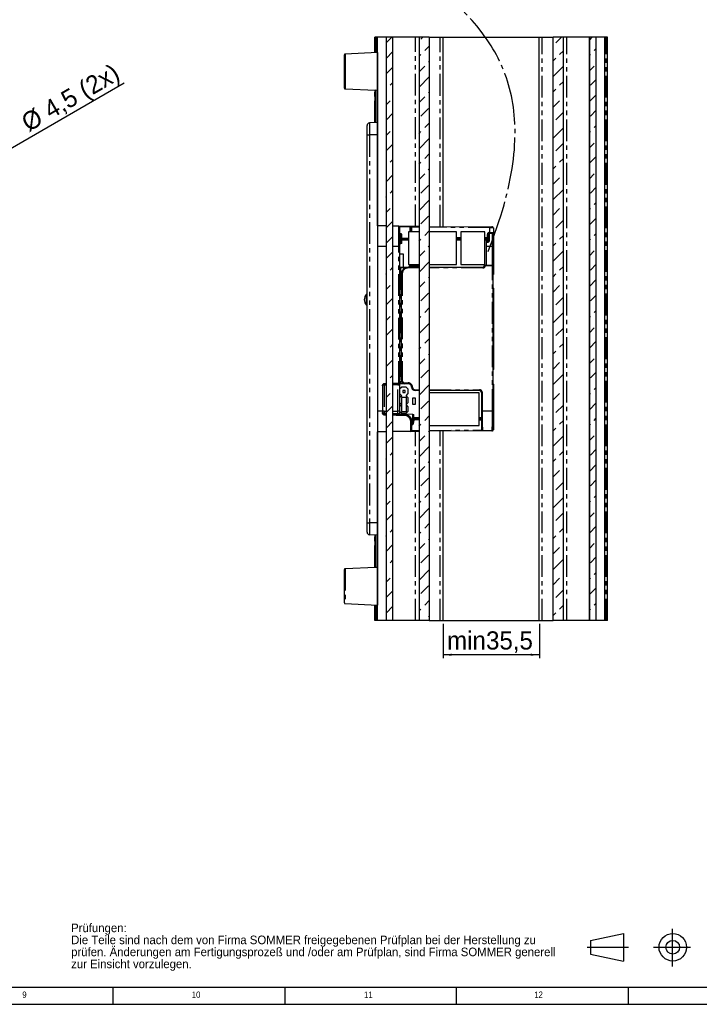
# Model space of a CAD drawing. Extents: x 5 to 844, y 5 to 589.
# Tile 18 of 21: x 443 to 641, y 5 to 292. Entities that reach past the tile are written whole.
import ezdxf

# ---------------------------------------------------------------- set-up
doc = ezdxf.new("R2010")
doc.units = 0
for name, pattern in [('SLD-DURCHGEHEND', [0]), ('SLD-PHANTOM', [12.7, 6.35, -1.27, 1.27, -1.27, 1.27, -1.27]), ('SLD-PUNKTSTRICH', [19.05, 15.24, -1.27, 1.27, -1.27])]:
    doc.linetypes.add(name, pattern=pattern)
doc.layers.get('0').update_dxf_attribs({"linetype": 'CONTINUOUS'})
doc.styles.add('SLDTEXTSTYLE1', font='ARIAL.TTF', dxfattribs={"width": 0.948})
doc.styles.add('SLDTEXTSTYLE2', font='GOTHIC.TTF', dxfattribs={"width": 0.913})
doc.dimstyles.new('SLDDIMSTYLE0', dxfattribs={"dimtxt": 5.136637, "dimasz": 2.5, "dimexe": 0, "dimexo": 0.0625, "dimgap": 1.284159, "dimtad": 1, "dimrnd": 1e-09, "dimzin": 12, "dimtxsty": 'SLDTEXTSTYLE1', "dimsah": 1, "dimcen": 0.09, "dimazin": 3, "dimtfac": 1, "dimtofl": 0, "dimtmove": 0, "dimatfit": 3, "dimtolj": 1, "dimtzin": 12})
doc.dimstyles.new('SLDDIMSTYLE2', dxfattribs={"dimtxt": 5.136637, "dimasz": 2.5, "dimexe": 0, "dimexo": 0.0625, "dimgap": 1.284159, "dimtad": 1, "dimrnd": 1e-09, "dimzin": 12, "dimtxsty": 'SLDTEXTSTYLE1', "dimsah": 1, "dimcen": 0, "dimazin": 3, "dimtfac": 1, "dimtmove": 0, "dimatfit": 3, "dimtolj": 1, "dimtzin": 12})
pattern_1 = [(45, (0, 0), (-8.98026, 8.98026), []), (45, (4.49, 2e-323), (-8.98026, 8.98026), [3.175, -1.5875]), (45, (8.98, 4e-323), (-8.98026, 8.98026), [3.175, -1.5875]), (45, (13.47, 6e-323), (-8.98026, 8.98026), [3.175, -1.5875])]

# ---------------------------------------------------------------- blocks, each defined once
blk = doc.blocks.new('XXPROJEKTION1')
at = {"color": 7, "linetype": 'SLD-PUNKTSTRICH'}
for p, q in [((-10.24, 4.02), (-10.24, -9.7)), ((-41.18, -2.72), (-26.16, -2.72)), ((-16.98, -2.72), (-3.5, -2.72))]:
    blk.add_line(p, q, dxfattribs=at)
at = {"color": 7, "linetype": 'SLD-DURCHGEHEND'}
for p, q in [((-40, -0.22), (-28, 2.28)), ((-28, 2.28), (-28, -7.72)), ((-40, -0.22), (-40, -5.22)), ((-40, -5.22), (-28, -7.72))]:
    blk.add_line(p, q, dxfattribs=at)
for radius in [5, 2.5]:
    blk.add_circle((-10, -2.72), radius, dxfattribs=at)
blk = doc.blocks.new('SW_NOTE_0_5')
at = {"color": 0, "linetype": 'CONTINUOUS', "char_height": 2.5, "attachment_point": 1, "style": 'SLDTEXTSTYLE1'}
for s, insert in [('Prüfungen:', (0, 3.22)), ('Die Teile sind nach dem von Firma SOMMER freigegebenen Prüfplan bei der Herstellung zu', (0, -0.28)), ('prüfen. Änderungen am Fertigungsprozeß und /oder am Prüfplan, sind Firma SOMMER generell', (0, -3.78)), ('zur Einsicht vorzulegen.', (0, -7.28))]:
    blk.add_mtext(s, dxfattribs=dict(at, insert=insert))
blk = doc.blocks.new('_D_7')
at = {"color": 7, "linetype": 'SLD-DURCHGEHEND'}
for q in [(473.73, 273.49), (424.93, 245.32)]:
    blk.add_line((428.83, 247.57), q, dxfattribs=at)
for points in [[(424.93, 245.32), (427.25, 246.3), (426.94, 246.84)], [(428.83, 247.57), (426.51, 246.59), (426.82, 246.05)]]:
    blk.add_solid(points, dxfattribs=at)
at = {"color": 7, "linetype": 'SLD-DURCHGEHEND', "char_height": 5.292, "attachment_point": 1, "rotation": 30, "style": 'SLDTEXTSTYLE1'}
for s, insert in [(' (2x)', (458.12, 272.32)), ('4,5', (449.63, 267.42)), ('%%c', (443.14, 263.68))]:
    blk.add_mtext(s, dxfattribs=dict(at, insert=insert))
blk = doc.blocks.new('_D_12')
at = {"color": 1, "linetype": 'SLD-DURCHGEHEND'}
for p, q in [((566.61, 115.8), (566.61, 105.8)), ((594.66, 115.8), (594.66, 105.8)), ((594.66, 106.8), (566.61, 106.8))]:
    blk.add_line(p, q, dxfattribs=at)
for points in [[(566.61, 106.8), (569.11, 106.49), (569.11, 107.11)], [(594.66, 106.8), (592.16, 107.11), (592.16, 106.49)]]:
    blk.add_solid(points, dxfattribs=at)
at = {"color": 1, "linetype": 'SLD-DURCHGEHEND', "char_height": 5.292, "attachment_point": 1, "style": 'SLDTEXTSTYLE1'}
for s, insert in [('min', (567.78, 113.62)), ('35,5', (579.14, 113.62))]:
    blk.add_mtext(s, dxfattribs=dict(at, insert=insert))

msp = doc.modelspace()

# ---------------------------------------------------------------- hatches: boundary and pattern name
at = {"linetype": 'SLD-DURCHGEHEND'}
h = msp.add_hatch(dxfattribs=at)
h.set_pattern_fill('DIN 201 Leichtmetall und Aluminiumlegierung', style=0, pattern_type=2)
h.set_pattern_definition(pattern_1)
h.paths.add_polyline_path([(552.007, 286.795), (550.007, 286.795), (550.007, 116.795), (552.007, 116.795)], flags=0)
h = msp.add_hatch(dxfattribs=at)
h.set_pattern_fill('DIN 201 Leichtmetall und Aluminiumlegierung', style=0, pattern_type=2)
h.set_pattern_definition(pattern_1)
h.paths.add_polyline_path([(562.607, 286.795), (559.607, 286.795), (559.607, 116.795), (562.607, 116.795)], flags=0)
h = msp.add_hatch(dxfattribs=at)
h.set_pattern_fill('DIN 201 Leichtmetall und Aluminiumlegierung', style=0, pattern_type=2)
h.set_pattern_definition(pattern_1)
h.paths.add_polyline_path([(598.657, 116.795), (601.657, 116.795), (601.657, 286.795), (598.657, 286.795)], flags=0)
h = msp.add_hatch(dxfattribs=at)
h.set_pattern_fill('DIN 201 Leichtmetall und Aluminiumlegierung', style=0, pattern_type=2)
h.set_pattern_definition(pattern_1)
h.paths.add_polyline_path([(611.257, 286.795), (609.257, 286.795), (609.257, 116.795), (611.257, 116.795)], flags=0)

# ---------------------------------------------------------------- linework, layer by layer
at = {"color": 7, "linetype": 'SLD-DURCHGEHEND'}
for p, q in [((546.707, 286.795), (546.707, 282.263)), ((546.719, 286.795), (546.707, 286.795)), ((547.022, 286.795), (546.719, 286.795)), ((547.209, 286.795), (547.022, 286.795)), ((547.507, 286.795), (547.209, 286.795)), ((547.507, 231.79), (547.507, 286.795)), ((550.007, 286.795), (547.507, 286.795)), ((550.007, 286.795), (550.007, 116.795)), ((552.007, 286.795), (550.007, 286.795)), ((552.007, 116.795), (552.007, 286.795)), ((552.009, 286.795), (552.007, 286.795)), ((552.009, 231.751), (552.009, 286.795)), ((558.607, 286.795), (552.009, 286.795)), ((559.607, 286.795), (558.607, 286.795)), ((559.607, 286.795), (559.607, 116.795)), ((562.607, 286.795), (559.607, 286.795)), ((562.607, 286.795), (562.607, 116.795)), ((562.607, 286.795), (565.807, 286.795)), ((565.807, 286.795), (566.607, 286.795)), ((566.607, 231.624), (566.607, 286.795)), ((566.607, 286.795), (594.657, 286.795)), ((594.657, 116.795), (594.657, 286.795)), ((594.657, 286.795), (595.457, 286.795)), ((595.457, 286.795), (598.657, 286.795)), ((598.657, 116.795), (598.657, 286.795)), ((601.657, 286.795), (598.657, 286.795)), ((601.657, 116.795), (601.657, 286.795)), ((602.657, 286.795), (601.657, 286.795)), ((609.255, 286.795), (602.657, 286.795)), ((609.255, 116.795), (609.255, 286.795)), ((609.257, 286.795), (609.255, 286.795)), ((609.257, 286.795), (609.257, 116.795)), ((611.257, 286.795), (609.257, 286.795)), ((611.257, 116.795), (611.257, 286.795)), ((613.757, 286.795), (611.257, 286.795)), ((613.757, 116.795), (613.757, 286.795)), ((614.056, 286.795), (613.757, 286.795)), ((614.242, 286.795), (614.056, 286.795)), ((614.545, 286.795), (614.242, 286.795)), ((614.557, 286.795), (614.545, 286.795)), ((614.557, 116.795), (614.557, 286.795)), ((537.857, 276.795), (537.857, 281.637)), ((547.457, 282.295), (538.096, 281.887)), ((547.457, 282.295), (547.457, 271.387)), ((537.857, 271.954), (537.857, 276.795)), ((538.096, 271.704), (546.957, 271.317)), ((546.707, 271.328), (546.707, 261.894)), ((546.957, 271.406), (547.457, 271.387)), ((546.957, 271.406), (546.957, 261.904)), ((547.457, 271.387), (547.457, 261.926)), ((547.457, 261.926), (545.222, 261.829)), ((547.457, 261.926), (547.457, 258.295)), ((544.457, 258.295), (544.457, 261.029)), ((544.457, 145.295), (544.457, 258.295)), ((547.457, 258.295), (547.457, 145.295)), ((550.007, 231.769), (547.457, 231.791)), ((553.709, 231.736), (552.007, 231.751)), ((553.709, 231.736), (556.959, 231.708)), ((553.957, 231.486), (553.957, 225.795)), ((556.507, 230.025), (556.507, 220.525)), ((559.607, 230.025), (556.507, 230.025)), ((556.959, 231.708), (557.457, 231.704)), ((557.457, 231.704), (559.607, 231.685)), ((562.607, 231.659), (580.272, 231.505)), ((570.517, 230.025), (562.607, 230.025)), ((570.517, 220.525), (570.517, 230.025)), ((571.797, 230.025), (571.797, 220.525)), ((578.787, 230.025), (571.797, 230.025)), ((578.787, 220.525), (578.787, 230.025)), ((580.272, 229.586), (580.004, 229.584)), ((580.272, 231.505), (580.787, 231.5)), ((580.787, 229.591), (580.272, 229.586)), ((580.787, 231.5), (580.793, 231.5)), ((581.257, 231.222), (581.257, 229.807)), ((581.257, 229.807), (581.257, 225.795)), ((554.02, 229.357), (553.957, 229.356)), ((554.639, 226.769), (554.639, 228.091)), ((556.507, 228.016), (554.639, 228)), ((556.507, 227.645), (554.639, 227.645)), ((571.797, 228.15), (570.517, 228.139)), ((571.797, 227.645), (570.517, 227.645)), ((579.509, 228.217), (578.787, 228.211)), ((579.257, 227.645), (578.787, 227.645)), ((579.257, 220.324), (579.257, 227.645)), ((579.511, 227.114), (579.257, 227.109)), ((579.757, 229.334), (579.757, 228.467)), ((579.757, 227.967), (579.757, 228.467)), ((579.757, 227.967), (579.757, 227.363)), ((554.156, 226.671), (553.957, 226.667)), ((553.957, 225.795), (553.957, 185.98)), ((554.553, 226.678), (554.156, 226.671)), ((581.257, 225.795), (581.257, 217.677)), ((555.117, 223.585), (553.957, 223.585)), ((555.117, 219.795), (555.117, 223.585)), ((554.207, 219.795), (556.457, 219.795)), ((556.457, 219.795), (559.607, 219.795)), ((556.507, 220.525), (559.607, 220.525)), ((559.607, 220.065), (556.697, 220.065)), ((556.697, 220.065), (556.697, 219.795)), ((562.607, 220.525), (570.517, 220.525)), ((562.607, 219.795), (578.211, 219.795)), ((571.797, 220.525), (578.787, 220.525)), ((578.908, 220.306), (580.989, 220.415)), ((581.252, 177.896), (581.252, 220.165)), ((554.457, 186.795), (554.457, 217.795)), ((581.257, 217.677), (581.252, 217.676)), ((581.257, 213.685), (581.257, 189.906)), ((544.457, 211.795), (544.157, 211.795)), ((544.157, 211.795), (544.157, 208.795)), ((544.157, 208.795), (544.457, 208.795)), ((548.957, 185.2), (548.957, 177.795)), ((550.007, 185.665), (549.448, 185.655)), ((553.711, 185.73), (552.007, 185.7)), ((553.781, 185.668), (553.794, 185.679)), ((553.957, 185.489), (553.957, 185.476)), ((553.957, 185.476), (553.957, 177.795)), ((554.577, 184.815), (553.957, 184.195)), ((556.626, 185.781), (554.202, 185.738)), ((555.857, 184.815), (554.577, 184.815)), ((554.897, 183.865), (554.897, 183.225)), ((555.537, 183.865), (554.897, 183.865)), ((556.457, 185.795), (555.457, 185.795)), ((555.537, 183.225), (555.537, 183.865)), ((556.487, 184.185), (555.857, 184.815)), ((556.487, 182.915), (556.487, 184.185)), ((559.607, 183.795), (558.457, 183.795)), ((577.261, 183.795), (562.607, 183.795)), ((581.257, 185.685), (581.257, 177.795)), ((553.957, 182.905), (554.577, 182.275)), ((554.577, 182.275), (553.957, 181.655)), ((554.457, 181.765), (554.457, 177.705)), ((555.977, 181.765), (554.457, 181.765)), ((554.897, 183.225), (555.537, 183.225)), ((555.857, 182.275), (556.487, 182.915)), ((556.487, 181.645), (555.857, 182.275)), ((555.977, 177.705), (555.977, 181.765)), ((556.487, 180.365), (556.487, 181.645)), ((557.707, 181.565), (557.707, 179.885)), ((558.567, 181.565), (557.707, 181.565)), ((558.567, 179.885), (558.567, 181.565)), ((577.147, 183.125), (562.607, 183.125)), ((577.147, 173.625), (577.147, 183.125)), ((577.761, 183.295), (577.761, 177.896)), ((553.957, 180.355), (554.457, 179.855)), ((554.457, 179.613), (553.957, 179.105)), ((555.977, 179.855), (556.487, 180.365)), ((556.487, 179.095), (555.977, 179.613)), ((556.487, 177.825), (556.487, 179.095)), ((557.707, 179.885), (558.567, 179.885)), ((548.957, 177.795), (548.957, 177.35)), ((549.448, 176.935), (550.007, 176.925)), ((552.009, 176.89), (555.491, 176.83)), ((553.957, 177.815), (554.577, 177.195)), ((553.957, 177.795), (553.957, 177.217)), ((557.826, 176.856), (553.957, 176.923)), ((554.457, 177.705), (555.977, 177.705)), ((554.577, 177.195), (555.857, 177.195)), ((555.857, 177.195), (556.487, 177.825)), ((557.826, 176.856), (558.025, 176.852)), ((558.025, 176.852), (558.042, 176.852)), ((558.042, 176.852), (558.076, 176.851)), ((558.09, 175.811), (558.09, 176.836)), ((558.09, 175.945), (559.607, 175.945)), ((558.194, 175.559), (559.607, 175.547)), ((577.147, 175.945), (577.767, 175.945)), ((577.147, 175.394), (577.772, 175.389)), ((581.257, 177.795), (581.257, 173.783)), ((557.457, 174.83), (557.457, 172.135)), ((557.457, 174.204), (557.525, 174.203)), ((562.607, 173.625), (577.147, 173.625)), ((578.106, 172.196), (580.907, 172.196)), ((581.257, 173.783), (581.257, 172.369)), ((550.007, 171.822), (547.457, 171.8)), ((547.507, 116.795), (547.507, 171.8)), ((557.209, 171.885), (552.007, 171.839)), ((552.009, 116.795), (552.009, 171.839)), ((559.607, 171.906), (557.209, 171.885)), ((580.272, 172.086), (562.607, 171.932)), ((566.607, 116.795), (566.607, 171.967)), ((580.787, 172.091), (580.272, 172.086)), ((544.457, 142.561), (544.457, 145.295)), ((547.457, 145.295), (547.457, 141.664)), ((547.457, 141.664), (545.222, 141.762)), ((546.707, 141.697), (546.707, 132.263)), ((546.957, 141.686), (546.957, 132.185)), ((547.457, 141.664), (547.457, 132.204)), ((546.957, 132.273), (538.096, 131.887)), ((547.457, 132.204), (546.957, 132.185)), ((547.457, 132.204), (547.457, 121.295)), ((537.857, 121.954), (537.857, 131.637)), ((538.096, 121.704), (547.457, 121.295)), ((546.707, 121.328), (546.707, 116.795)), ((546.719, 116.795), (546.707, 116.795)), ((547.022, 116.795), (546.719, 116.795)), ((547.209, 116.795), (547.022, 116.795)), ((547.507, 116.795), (547.209, 116.795)), ((550.007, 116.795), (547.507, 116.795)), ((552.007, 116.795), (550.007, 116.795)), ((552.009, 116.795), (552.007, 116.795)), ((558.607, 116.795), (552.009, 116.795)), ((559.607, 116.795), (558.607, 116.795)), ((562.607, 116.795), (559.607, 116.795)), ((562.607, 116.795), (565.807, 116.795)), ((565.807, 116.795), (566.607, 116.795)), ((566.607, 116.795), (594.657, 116.795)), ((594.657, 116.795), (595.457, 116.795)), ((595.457, 116.795), (598.657, 116.795)), ((601.657, 116.795), (598.657, 116.795)), ((602.657, 116.795), (601.657, 116.795)), ((609.255, 116.795), (602.657, 116.795)), ((609.257, 116.795), (609.255, 116.795)), ((611.257, 116.795), (609.257, 116.795)), ((613.757, 116.795), (611.257, 116.795)), ((614.056, 116.795), (613.757, 116.795)), ((614.242, 116.795), (614.056, 116.795)), ((614.545, 116.795), (614.242, 116.795)), ((614.557, 116.795), (614.545, 116.795)), ((10, 9.92), (831.001, 9.92)), ((470.5, 4.92), (470.5, 9.92)), ((520.5, 9.92), (520.5, 4.92)), ((570.5, 4.92), (570.5, 9.92)), ((620.5, 9.92), (620.5, 4.92)), ((5.175, 4.92), (836, 4.92))]:
    msp.add_line(p, q, dxfattribs=at)
at = {"color": 7, "linetype": 'SLD-PHANTOM'}
for p, q in [((546.719, 282.263), (546.719, 286.795)), ((547.022, 282.276), (547.022, 286.795)), ((547.209, 282.284), (547.209, 286.795)), ((558.607, 231.694), (558.607, 286.795)), ((565.807, 231.631), (565.807, 286.795)), ((595.457, 116.795), (595.457, 286.795)), ((602.657, 116.795), (602.657, 286.795)), ((614.056, 116.795), (614.056, 286.795)), ((614.242, 116.795), (614.242, 286.795)), ((614.545, 116.795), (614.545, 286.795)), ((538.096, 281.887), (538.096, 276.795)), ((538.096, 276.795), (538.096, 271.704)), ((546.719, 261.894), (546.719, 271.327)), ((545.222, 261.829), (545.222, 258.295)), ((544.457, 258.295), (545.222, 258.295)), ((547.457, 258.295), (545.222, 258.295)), ((545.222, 258.295), (545.222, 145.295)), ((553.709, 225.795), (553.709, 231.736)), ((556.957, 231.458), (553.957, 231.486)), ((553.957, 229.604), (554.244, 229.607)), ((556.959, 231.708), (556.957, 231.458)), ((556.957, 231.458), (556.957, 230.025)), ((557.454, 231.454), (556.957, 231.458)), ((557.454, 231.454), (557.457, 231.704)), ((557.454, 230.025), (557.454, 231.454)), ((557.454, 231.454), (557.459, 231.454)), ((557.459, 231.454), (557.459, 230.025)), ((559.607, 231.435), (557.459, 231.454)), ((580.274, 231.255), (562.607, 231.409)), ((580.004, 229.584), (580.004, 227.474)), ((580.007, 229.834), (580.274, 229.836)), ((580.274, 229.836), (580.274, 231.255)), ((580.96, 231.25), (580.274, 231.255)), ((580.274, 229.836), (580.96, 229.841)), ((554.32, 229.11), (553.957, 229.106)), ((554.32, 229.11), (554.519, 229.11)), ((554.32, 226.716), (554.32, 229.11)), ((554.519, 229.11), (554.519, 226.924)), ((554.519, 226.924), (554.587, 226.925)), ((554.587, 228.248), (556.507, 228.266)), ((554.587, 226.925), (554.587, 228.248)), ((556.507, 227.766), (554.639, 227.75)), ((570.517, 228.389), (571.797, 228.4)), ((571.797, 227.9), (570.517, 227.889)), ((578.787, 228.461), (579.511, 228.467)), ((579.509, 227.967), (578.787, 227.961)), ((579.257, 227.359), (579.509, 227.363)), ((579.513, 226.939), (579.257, 226.934)), ((579.509, 227.363), (579.509, 227.967)), ((579.509, 227.967), (579.757, 227.967)), ((579.509, 227.363), (579.757, 227.363)), ((579.511, 228.467), (579.511, 229.334)), ((579.511, 229.334), (579.757, 229.334)), ((579.511, 228.467), (579.757, 228.467)), ((581.009, 225.795), (581.009, 229.559)), ((550.007, 225.795), (547.457, 225.795)), ((553.709, 225.795), (552.007, 225.795)), ((553.709, 185.98), (553.709, 225.795)), ((553.709, 225.795), (553.957, 225.795)), ((581.009, 225.795), (579.257, 225.795)), ((581.257, 225.795), (581.009, 225.795)), ((581.009, 220.415), (581.009, 225.795)), ((553.957, 219.545), (554.207, 219.545)), ((554.207, 219.795), (554.207, 219.545)), ((554.207, 219.545), (554.207, 185.98)), ((555.488, 219.545), (554.207, 219.545)), ((556.457, 219.545), (556.457, 219.795)), ((559.607, 219.545), (556.457, 219.545)), ((578.211, 219.545), (562.607, 219.545)), ((578.211, 219.545), (578.211, 219.795)), ((578.922, 220.056), (578.685, 220.136)), ((578.922, 220.056), (578.908, 220.306)), ((581.002, 220.165), (578.922, 220.056)), ((581.002, 220.165), (580.989, 220.415)), ((581.252, 220.165), (581.002, 220.165)), ((581.002, 177.896), (581.002, 220.165)), ((554.707, 217.795), (554.457, 217.795)), ((554.707, 217.795), (554.707, 186.795)), ((581.257, 213.685), (581.252, 213.685)), ((581.257, 189.906), (581.252, 189.906)), ((554.707, 186.795), (554.457, 186.795)), ((550.007, 185.415), (549.448, 185.406)), ((549.448, 185.406), (549.448, 177.795)), ((549.452, 185.906), (550.007, 185.915)), ((552.007, 185.95), (553.709, 185.98)), ((553.465, 185.476), (552.007, 185.45)), ((553.465, 177.795), (553.465, 185.476)), ((553.957, 185.476), (553.465, 185.476)), ((553.709, 185.98), (553.957, 185.98)), ((553.957, 185.98), (554.207, 185.98)), ((554.192, 185.738), (554.186, 185.838)), ((554.2, 185.838), (555.118, 185.854)), ((554.202, 185.738), (554.2, 185.838)), ((555.457, 186.045), (556.457, 186.045)), ((555.457, 186.045), (555.457, 185.795)), ((556.457, 186.045), (556.457, 185.795)), ((557.707, 184.795), (557.457, 184.795)), ((558.457, 184.045), (559.607, 184.045)), ((558.457, 184.045), (558.457, 183.795)), ((562.607, 184.045), (577.261, 184.045)), ((577.261, 184.045), (577.261, 183.795)), ((581.252, 185.685), (581.257, 185.685)), ((578.011, 183.295), (577.761, 183.295)), ((578.011, 183.295), (578.011, 177.896)), ((548.957, 177.795), (547.457, 177.795)), ((549.448, 177.795), (548.957, 177.795)), ((549.448, 177.795), (549.448, 177.215)), ((549.448, 177.795), (550.007, 177.795)), ((550.007, 176.626), (549.452, 176.637)), ((552.007, 177.795), (553.465, 177.795)), ((552.007, 177.173), (553.465, 177.149)), ((553.465, 177.149), (553.465, 177.795)), ((553.957, 177.795), (553.465, 177.795)), ((557.826, 174.45), (557.826, 176.856)), ((558.025, 176.852), (558.025, 174.45)), ((558.042, 175.811), (558.042, 176.852)), ((558.09, 175.811), (558.042, 175.811)), ((558.091, 175.81), (559.607, 175.797)), ((559.607, 175.298), (558.366, 175.309)), ((577.147, 175.644), (577.769, 175.639)), ((577.774, 175.139), (577.147, 175.144)), ((578.011, 177.896), (577.761, 177.896)), ((578.011, 177.896), (581.002, 177.896)), ((581.002, 177.896), (581.252, 177.896)), ((581.252, 177.795), (581.257, 177.795)), ((557.209, 171.885), (557.209, 174.699)), ((557.457, 174.454), (557.826, 174.45)), ((557.748, 173.953), (557.457, 173.956)), ((557.826, 174.45), (558.025, 174.45)), ((562.607, 172.182), (577.892, 172.315)), ((557.457, 172.135), (559.607, 172.155)), ((558.607, 116.795), (558.607, 171.897)), ((565.807, 116.795), (565.807, 171.96)), ((544.457, 145.295), (545.222, 145.295)), ((547.457, 145.295), (545.222, 145.295)), ((545.222, 145.295), (545.222, 141.762)), ((546.719, 132.263), (546.719, 141.696)), ((538.096, 131.887), (538.096, 121.704)), ((546.719, 116.795), (546.719, 121.327)), ((547.022, 116.795), (547.022, 121.314)), ((547.209, 116.795), (547.209, 121.306))]:
    msp.add_line(p, q, dxfattribs=at)
at = {"color": 7, "linetype": 'SLD-PHANTOM', "flags": 128}
for points in [[(579.757, 227.363), (579.761, 227.385), (579.775, 227.406), (579.798, 227.425), (579.829, 227.441), (579.866, 227.455), (579.909, 227.466), (579.956, 227.472), (580.004, 227.474)], [(549.448, 177.215), (549.456, 177.215), (550.007, 177.206)], [(555.489, 176.526), (554.989, 176.535), (552.99, 176.572), (552.007, 176.59)], [(557.457, 174.83), (557.452, 174.804), (557.438, 174.78), (557.415, 174.757), (557.384, 174.738), (557.347, 174.721), (557.304, 174.709), (557.257, 174.702), (557.209, 174.699)]]:
    msp.add_lwpolyline(points, dxfattribs=at)
at = {"color": 7, "linetype": 'SLD-DURCHGEHEND', "flags": 128}
for points in [[(581.252, 213.732), (581.252, 213.731), (581.257, 213.685)], [(581.257, 189.906), (581.252, 189.859), (581.252, 189.859)], [(581.252, 185.732), (581.252, 185.731), (581.257, 185.685)]]:
    msp.add_lwpolyline(points, dxfattribs=at)
at = {"color": 7, "linetype": 'SLD-DURCHGEHEND'}
for centre, radius, start, end in [((538.107, 281.637), 0.25, 92.5, 180), ((538.107, 271.954), 0.25, 180, 267.5), ((545.257, 261.029), 0.8, 92.5, 180), ((553.707, 231.486), 0.25, 0, 89.5), ((580.007, 229.334), 0.25, 90.5, 180), ((579.507, 228.467), 0.25, 270.5, 0), ((579.507, 227.363), 0.25, 271, 0), ((554.207, 220.045), 0.25, 180, 270), ((556.457, 217.795), 2, 90, 180), ((578.922, 220.056), 0.25, 92.99897, 161.38793), ((581.002, 220.165), 0.25, 359.99806, 92.99268), ((546.157, 210.295), 2.5, 143.1301, 216.8699), ((555.457, 186.795), 1, 180, 270), ((549.457, 185.156), 0.5, 91, 180), ((553.707, 185.98), 0.25, 271, 0), ((554.207, 185.489), 0.25, 116.39283, 180), ((554.207, 185.489), 0.25, 91, 93.36998), ((556.457, 184.795), 1, 0, 90), ((558.457, 184.795), 1, 180, 270), ((549.457, 177.435), 0.5, 180, 269), ((557.207, 172.135), 0.25, 270.5, 0), ((545.257, 142.561), 0.8, 180, 267.5), ((538.107, 131.637), 0.25, 92.5, 180), ((538.107, 121.954), 0.25, 180, 267.5)]:
    msp.add_arc(centre, radius, start, end, dxfattribs=at)
at = {"color": 7, "linetype": 'SLD-PHANTOM'}
for centre, radius, start, end in [((554.006, 229.595), 0.239, 273.49916, 2.81725), ((553.876, 231.547), 3.584, 358.50146, 2.49847), ((580.011, 229.334), 0.5, 90.5, 180), ((576.423, 229.74), 3.584, 357.50153, 1.49854), ((576.691, 231.348), 3.584, 358.50146, 2.49847), ((576.691, 229.742), 3.584, 357.50153, 1.49854), ((580.74, 231.282), 0.222, 351.63405, 77.98281), ((580.74, 229.808), 0.222, 282.01719, 8.36595), ((581.008, 229.808), 0.249, 270.24785, 359.7515), ((575.928, 228.373), 3.584, 357.50153, 1.49854), ((572.348, 227.176), 7.164, 359.50031, 1.49973), ((590.007, 227.158), 10.496, 180.24064, 181.19268), ((556.457, 217.795), 1.75, 90, 180), ((555.457, 186.795), 0.75, 180, 270), ((553.03, 185.531), 3.584, 178.00162, 181.99838), ((553.575, 193.282), 7.803, 269.19637, 272.80363), ((546.548, 185.792), 7.164, 359.50031, 1.49973), ((553.996, 185.73), 0.101, 349.70534, 34.31283), ((553.707, 185.98), 0.5, 343.50643, 0), ((554.207, 185.489), 0.35, 91, 93.36998), ((556.457, 184.795), 1.25, 0, 90), ((558.457, 184.795), 0.75, 180, 270), ((553.137, 177.075), 3.692, 177.82622, 182.17378), ((553.573, 178.181), 1.038, 264.06269, 291.71248), ((548.959, 176.725), 6.533, 358.2572, 0.91918), ((558.146, 175.342), 0.222, 351.4552, 77.6123), ((557.51, 173.965), 0.239, 357.14332, 86.45421), ((579.216, 172.166), 1.059, 355.6464, 1.58056), ((580.773, 172.258), 0.168, 274.79444, 338.0891), ((581.01, 173.783), 0.246, 0.01623, 30.78774)]:
    msp.add_arc(centre, radius, start, end, dxfattribs=at)
for centre, major_axis, ratio, start_param, end_param in [((579.507, 227.967), (0.002, 0.25), 0.0087235, 4.7126174, 6.2833376), ((578.211, 220.295), (0.75, 0), 0.9996573, 4.712389, 5.9584471), ((549.457, 185.156), (0.5, 0), 0.5, 1.5882496, 3.1415927), ((549.457, 185.906), (0.009, 0.25), 0.0174027, 1.5718602, 3.1425042), ((554.207, 185.489), (0.741, 0.013), 0.3372567, 2.4253225, 3.1241394), ((553.457, 185.475), (0.009, 0.25), 0.0348039, 4.7145183, 4.731667), ((577.261, 183.295), (0.75, 0), 0.9998477, 0, 1.5707963), ((578.106, 177.896), (0, 5.7), 0.0166895, 1.5707963, 3.1415927), ((580.907, 177.896), (0, 5.7), 0.0166895, 3.1415927, 4.712389)]:
    msp.add_ellipse(centre, major_axis=major_axis, ratio=ratio, start_param=start_param, end_param=end_param, dxfattribs=at)
at = {"color": 7, "linetype": 'SLD-DURCHGEHEND'}
for centre, major_axis, ratio, start_param, end_param in [((578.211, 220.295), (0.5, 0), 0.9993149, 4.712389, 5.9584471), ((581.007, 217.906), (0.25, -0.229), 0.0043467, 0.0039829, 0.1919155), ((577.261, 183.295), (0.5, 0), 0.9996954, 0, 1.5707963), ((557.84, 176.605), (0.246, 0.242), 0.1763017, 6.1116369, 6.4547337), ((577.856, 177.896), (0, 5.45), 0.0174551, 1.5707963, 2.5938202), ((581.157, 177.896), (0, 5.45), 0.0174551, 3.6517132, 4.712389)]:
    msp.add_ellipse(centre, major_axis=major_axis, ratio=ratio, start_param=start_param, end_param=end_param, dxfattribs=at)
at = {"color": 1, "linetype": 'SLD-PUNKTSTRICH'}
msp.add_open_spline([(579.713, 224.383), (610.544, 301.141), (517.265, 304.485), (497.854, 374.541), (499.125, 392.22)], degree=3, knots=[0, 0, 0, 0, 0.726294, 1, 1, 1, 1], dxfattribs=at)
at = {"color": 7, "linetype": 'SLD-PHANTOM'}
for points, knots in [([(554.244, 229.607), (554.259, 229.605), (554.287, 229.602), (554.333, 229.575), (554.378, 229.532), (554.419, 229.476), (554.454, 229.412), (554.481, 229.346), (554.5, 229.277), (554.515, 229.199), (554.517, 229.142), (554.519, 229.11)], [0, 0, 0, 0, 0.1215442, 0.2431388, 0.366747, 0.4903412, 0.59541, 0.700425, 0.7904014, 0.8803401, 1, 1, 1, 1]), ([(581.009, 229.559), (581.007, 229.564), (581.003, 229.574), (580.971, 229.583), (580.92, 229.589), (580.858, 229.591), (580.808, 229.591), (580.787, 229.591)], [0, 0, 0, 0, 0.205143, 0.4169686, 0.6250103, 0.8395769, 1, 1, 1, 1]), ([(581.257, 231.222), (581.254, 231.226), (581.249, 231.234), (581.206, 231.241), (581.137, 231.247), (581.054, 231.249), (580.988, 231.25), (580.96, 231.25)], [0, 0, 0, 0, 0.2092057, 0.4244319, 0.6338591, 0.8493442, 1, 1, 1, 1]), ([(580.96, 229.841), (580.989, 229.841), (581.055, 229.841), (581.138, 229.839), (581.206, 229.833), (581.248, 229.823), (581.254, 229.812), (581.257, 229.807)], [0, 0, 0, 0, 0.15787626, 0.36564174, 0.57937274, 0.78672324, 1, 1, 1, 1]), ([(554.32, 229.11), (554.318, 229.126), (554.316, 229.155), (554.301, 229.193), (554.288, 229.214), (554.271, 229.237), (554.249, 229.262), (554.211, 229.293), (554.167, 229.32), (554.118, 229.341), (554.068, 229.355), (554.036, 229.356), (554.02, 229.357)], [0, 0, 0, 0, 0.0966268, 0.1704533, 0.2474469, 0.2538123, 0.3564406, 0.4618599, 0.5947051, 0.7301677, 0.8639154, 1, 1, 1, 1]), ([(580.004, 227.474), (580.003, 227.443), (580, 227.381), (579.976, 227.289), (579.937, 227.2), (579.884, 227.121), (579.819, 227.055), (579.747, 227.003), (579.668, 226.966), (579.59, 226.944), (579.538, 226.941), (579.513, 226.939)], [0, 0, 0, 0, 0.12330934, 0.24656145, 0.36869432, 0.49073448, 0.60094224, 0.71107672, 0.81170251, 0.91229244, 1, 1, 1, 1]), ([(554.095, 185.712), (554.065, 185.699), (554.014, 185.676), (553.938, 185.658), (553.872, 185.653), (553.821, 185.657), (553.792, 185.664), (553.783, 185.668), (553.78, 185.669)], [0, 0, 0, 0, 0.291794, 0.5008263, 0.7136921, 0.9013127, 0.9724022, 1, 1, 1, 1]), ([(553.794, 185.679), (553.796, 185.679), (553.805, 185.678), (553.834, 185.678), (553.882, 185.686), (553.944, 185.707), (554.011, 185.74), (554.055, 185.77), (554.079, 185.787)], [0, 0, 0, 0, 0.0245354, 0.0925042, 0.2839034, 0.4970548, 0.7143532, 1, 1, 1, 1]), ([(554.079, 185.787), (554.088, 185.794), (554.116, 185.814), (554.153, 185.831), (554.181, 185.837), (554.186, 185.838)], [0, 0, 0, 0, 0.2736091, 0.8799336, 1, 1, 1, 1]), ([(549.448, 177.215), (549.426, 177.216), (549.383, 177.217), (549.322, 177.222), (549.264, 177.231), (549.204, 177.243), (549.143, 177.26), (549.078, 177.286), (549.02, 177.321), (548.981, 177.36), (548.964, 177.392), (548.959, 177.413), (548.957, 177.423), (548.957, 177.429), (548.957, 177.431), (548.957, 177.433), (548.957, 177.434), (548.957, 177.434), (548.957, 177.435)], [0, 0, 0, 0, 0.07711032, 0.15588012, 0.22857465, 0.30251946, 0.40283073, 0.50592655, 0.64399138, 0.78779455, 0.89046693, 0.94186353, 0.9689066, 0.98333034, 0.99105577, 0.99408968, 0.99454699, 1, 1, 1, 1]), ([(549.448, 176.935), (549.447, 176.932), (549.446, 176.927), (549.446, 176.884), (549.446, 176.82), (549.448, 176.741), (549.451, 176.677), (549.452, 176.643), (549.452, 176.637)], [0, 0, 0, 0, 0.1909721, 0.3818841, 0.5727936, 0.7637896, 0.9549301, 1, 1, 1, 1]), ([(553.465, 176.865), (553.465, 176.865), (553.466, 176.865), (553.468, 176.876), (553.47, 176.919), (553.47, 176.984), (553.468, 177.064), (553.466, 177.121), (553.465, 177.149)], [0, 0, 0, 0, 0.01211984, 0.20978054, 0.40726715, 0.60472142, 0.80228255, 1, 1, 1, 1]), ([(557.209, 174.699), (557.207, 174.752), (557.205, 174.86), (557.183, 175.023), (557.147, 175.191), (557.092, 175.362), (557.019, 175.534), (556.927, 175.7), (556.818, 175.855), (556.693, 175.999), (556.552, 176.13), (556.398, 176.245), (556.231, 176.342), (556.055, 176.421), (555.871, 176.478), (555.682, 176.516), (555.553, 176.523), (555.489, 176.526)], [0, 0, 0, 0, 0.0642308, 0.1285624, 0.1927688, 0.2617972, 0.330992, 0.3999868, 0.4673602, 0.5349288, 0.6022795, 0.6688154, 0.7355666, 0.8020894, 0.8679864, 0.9341082, 1, 1, 1, 1]), ([(558.042, 175.811), (558.042, 175.784), (558.044, 175.73), (558.056, 175.649), (558.075, 175.571), (558.104, 175.498), (558.142, 175.433), (558.188, 175.379), (558.242, 175.34), (558.302, 175.315), (558.344, 175.311), (558.366, 175.309)], [0, 0, 0, 0, 0.10348696, 0.20879338, 0.31694897, 0.42636358, 0.53925465, 0.65356935, 0.77207995, 0.88419647, 1, 1, 1, 1]), ([(557.826, 174.45), (557.825, 174.434), (557.823, 174.409), (557.81, 174.374), (557.795, 174.345), (557.762, 174.303), (557.704, 174.255), (557.636, 174.222), (557.574, 174.205), (557.541, 174.204), (557.525, 174.203)], [0, 0, 0, 0, 0.0970668, 0.145728, 0.223724, 0.3043711, 0.4919997, 0.7271047, 0.8623585, 1, 1, 1, 1]), ([(557.748, 173.953), (557.749, 173.953), (557.763, 173.953), (557.793, 173.96), (557.837, 173.985), (557.878, 174.023), (557.915, 174.07), (557.947, 174.123), (557.974, 174.18), (557.995, 174.242), (558.012, 174.308), (558.023, 174.378), (558.024, 174.426), (558.025, 174.45)], [0, 0, 0, 0, 0.0049808, 0.1252544, 0.2455758, 0.3535146, 0.4614476, 0.5541617, 0.6468475, 0.7342692, 0.8216556, 0.9108379, 1, 1, 1, 1]), ([(581.137, 172.345), (581.143, 172.345), (581.178, 172.346), (581.218, 172.351), (581.252, 172.359), (581.255, 172.366), (581.257, 172.369)], [0, 0, 0, 0, 0.0708194, 0.4088535, 0.7566505, 1, 1, 1, 1]), ([(581.257, 173.783), (581.255, 173.779), (581.253, 173.771), (581.231, 173.765), (581.219, 173.762)], [0, 0, 0, 0, 0.4565563, 1, 1, 1, 1])]:
    msp.add_open_spline(points, degree=3, knots=knots, dxfattribs=at)
at = {"color": 7, "linetype": 'SLD-DURCHGEHEND'}
for points, knots in [([(581.256, 231.228), (581.255, 231.238), (581.255, 231.263), (581.245, 231.301), (581.229, 231.341), (581.207, 231.376), (581.182, 231.405), (581.154, 231.429), (581.126, 231.447), (581.098, 231.462), (581.071, 231.472), (581.043, 231.48), (581.012, 231.487), (580.972, 231.493), (580.926, 231.496), (580.872, 231.499), (580.828, 231.5), (580.801, 231.5), (580.793, 231.5)], [0, 0, 0, 0, 0.0363036, 0.0928412, 0.1465091, 0.1978585, 0.2473576, 0.295343, 0.3422881, 0.3892279, 0.4378377, 0.491151, 0.5544157, 0.6377361, 0.7591811, 0.8635657, 0.9637272, 1, 1, 1, 1]), ([(554.156, 226.671), (554.177, 226.672), (554.219, 226.676), (554.275, 226.692), (554.307, 226.71), (554.32, 226.716)], [0, 0, 0, 0, 0.36495481, 0.74299986, 1, 1, 1, 1]), ([(554.32, 226.716), (554.337, 226.728), (554.373, 226.751), (554.423, 226.796), (554.469, 226.847), (554.499, 226.89), (554.514, 226.916), (554.518, 226.923), (554.519, 226.924)], [0, 0, 0, 0, 0.201285, 0.410698, 0.6573581, 0.9109662, 0.9898755, 1, 1, 1, 1]), ([(554.553, 226.678), (554.568, 226.68), (554.6, 226.684), (554.624, 226.708), (554.636, 226.735), (554.641, 226.767), (554.637, 226.806), (554.621, 226.859), (554.602, 226.9), (554.587, 226.924), (554.587, 226.925)], [0, 0, 0, 0, 0.1438067, 0.2869518, 0.3887729, 0.4907484, 0.6349278, 0.7793091, 0.9931851, 1, 1, 1, 1]), ([(554.639, 228.091), (554.638, 228.102), (554.637, 228.128), (554.622, 228.18), (554.602, 228.221), (554.587, 228.247), (554.587, 228.248)], [0, 0, 0, 0, 0.2321398, 0.5286843, 0.9860992, 1, 1, 1, 1]), ([(548.957, 185.2), (548.958, 185.234), (548.962, 185.303), (548.99, 185.402), (549.032, 185.496), (549.089, 185.586), (549.161, 185.671), (549.245, 185.75), (549.341, 185.827), (549.412, 185.877), (549.451, 185.905), (549.452, 185.906)], [0, 0, 0, 0, 0.1142977, 0.2286679, 0.3423323, 0.4560861, 0.583464, 0.711399, 0.8392239, 0.9950267, 1, 1, 1, 1]), ([(553.645, 185.643), (553.652, 185.663), (553.667, 185.702), (553.681, 185.724), (553.693, 185.729), (553.701, 185.73), (553.704, 185.73)], [0, 0, 0, 0, 0.3948651, 0.7894455, 0.9213163, 1, 1, 1, 1]), ([(553.781, 185.668), (553.779, 185.668), (553.767, 185.667), (553.745, 185.663), (553.701, 185.655), (553.668, 185.648), (553.645, 185.643)], [0, 0, 0, 0, 0.049406, 0.2471398, 0.4696542, 1, 1, 1, 1]), ([(554.192, 185.738), (554.179, 185.737), (554.154, 185.734), (554.122, 185.725), (554.103, 185.716), (554.095, 185.712)], [0, 0, 0, 0, 0.3667226, 0.7496862, 1, 1, 1, 1]), ([(549.452, 176.637), (549.451, 176.637), (549.415, 176.663), (549.346, 176.712), (549.251, 176.787), (549.166, 176.867), (549.092, 176.953), (549.034, 177.045), (548.991, 177.142), (548.962, 177.244), (548.958, 177.315), (548.957, 177.35)], [0, 0, 0, 0, 0.00490303, 0.14781417, 0.27700128, 0.40629504, 0.53502222, 0.65101244, 0.766914, 0.88349113, 1, 1, 1, 1]), ([(553.957, 177.217), (553.957, 177.176), (553.957, 177.092), (553.957, 176.969), (553.957, 176.892), (553.957, 176.856)], [0, 0, 0, 0, 0.3403609, 0.69059, 1, 1, 1, 1]), ([(555.491, 176.83), (555.545, 176.827), (555.653, 176.823), (555.816, 176.8), (555.977, 176.763), (556.135, 176.714), (556.286, 176.652), (556.432, 176.579), (556.571, 176.493), (556.703, 176.397), (556.825, 176.292), (556.936, 176.178), (557.039, 176.056), (557.131, 175.927), (557.212, 175.793), (557.281, 175.654), (557.339, 175.511), (557.391, 175.347), (557.429, 175.175), (557.453, 174.996), (557.455, 174.886), (557.457, 174.83)], [0, 0, 0, 0, 0.0501829, 0.10071, 0.1523223, 0.2043097, 0.2547532, 0.3051966, 0.3563516, 0.4082425, 0.4583771, 0.5085121, 0.5593361, 0.6108658, 0.6610395, 0.7115342, 0.7625092, 0.8141275, 0.8832717, 0.9414424, 1, 1, 1, 1]), ([(558.195, 175.56), (558.193, 175.56), (558.187, 175.559), (558.18, 175.562), (558.174, 175.564), (558.164, 175.57), (558.152, 175.582), (558.14, 175.599), (558.127, 175.622), (558.116, 175.65), (558.106, 175.683), (558.097, 175.72), (558.092, 175.762), (558.09, 175.794), (558.091, 175.81), (558.091, 175.811)], [0, 0, 0, 0, 0.0402192, 0.1508742, 0.2742331, 0.3696828, 0.4686319, 0.5384964, 0.6121289, 0.6878454, 0.7576844, 0.8333335, 0.9124018, 0.9933212, 1, 1, 1, 1]), ([(577.807, 173.236), (577.807, 173.235), (577.808, 173.197), (577.81, 173.126), (577.813, 173.026), (577.816, 172.933), (577.82, 172.847), (577.823, 172.769), (577.827, 172.697), (577.831, 172.633), (577.835, 172.576), (577.839, 172.525), (577.843, 172.479), (577.848, 172.442), (577.853, 172.413), (577.859, 172.391), (577.865, 172.372), (577.872, 172.353), (577.881, 172.332), (577.894, 172.31), (577.912, 172.286), (577.935, 172.261), (577.964, 172.238), (577.999, 172.218), (578.038, 172.204), (578.075, 172.196), (578.097, 172.197), (578.106, 172.197)], [0, 0, 0, 0, 0.0010652, 0.0678374, 0.1346809, 0.2016196, 0.268688, 0.3359392, 0.4034569, 0.4713819, 0.5399677, 0.6097178, 0.6817949, 0.7596959, 0.8113755, 0.8414418, 0.8620521, 0.8793627, 0.8943398, 0.9080537, 0.9213797, 0.9347587, 0.9485023, 0.962603, 0.9769194, 0.9913436, 1, 1, 1, 1]), ([(580.791, 172.091), (580.799, 172.091), (580.827, 172.091), (580.871, 172.092), (580.926, 172.094), (580.973, 172.098), (581.014, 172.104), (581.047, 172.111), (581.077, 172.12), (581.107, 172.133), (581.138, 172.15), (581.168, 172.173), (581.197, 172.202), (581.221, 172.236), (581.24, 172.274), (581.252, 172.317), (581.257, 172.349), (581.256, 172.366), (581.256, 172.368)], [0, 0, 0, 0, 0.03684322, 0.13767246, 0.24289987, 0.35963379, 0.44937962, 0.51835647, 0.57165294, 0.62184054, 0.67175105, 0.7235373, 0.7754417, 0.82814036, 0.88125532, 0.93461749, 0.99238898, 1, 1, 1, 1]), ([(580.907, 172.196), (580.921, 172.197), (580.949, 172.198), (580.99, 172.208), (581.027, 172.225), (581.058, 172.245), (581.084, 172.268), (581.105, 172.291), (581.121, 172.313), (581.132, 172.334), (581.141, 172.352), (581.148, 172.37), (581.153, 172.387), (581.158, 172.405), (581.162, 172.426), (581.167, 172.456), (581.172, 172.495), (581.176, 172.545), (581.18, 172.599), (581.184, 172.659), (581.188, 172.728), (581.191, 172.804), (581.195, 172.887), (581.198, 172.977), (581.201, 173.058), (581.203, 173.113), (581.203, 173.132)], [0, 0, 0, 0, 0.0149715, 0.0305146, 0.0453562, 0.0596179, 0.0733824, 0.0867765, 0.1001228, 0.1139149, 0.1288555, 0.1459598, 0.1665734, 0.1926761, 0.2276679, 0.2790263, 0.3747436, 0.4493894, 0.5210191, 0.5967502, 0.6706625, 0.7436055, 0.8159891, 0.8880219, 0.9598216, 1, 1, 1, 1])]:
    msp.add_open_spline(points, degree=3, knots=knots, dxfattribs=at)

# ---------------------------------------------------------------- block references
at = {"color": 7, "linetype": 'CONTINUOUS'}
msp.add_blockref('SW_NOTE_0_5', (458.232, 25.227), dxfattribs=at)
at = {"color": 7, "linetype": 'CONTINUOUS', "xscale": 0.8, "yscale": 0.8, "zscale": 0.8}
msp.add_blockref('XXPROJEKTION1', (641.541, 23.713), dxfattribs=at)

# ---------------------------------------------------------------- texts
at = {"color": 7, "linetype": 'CONTINUOUS', "attachment_point": 1, "style": 'SLDTEXTSTYLE2'}
for s, insert, char_height in [('9', (444.01, 8.646), 1.852), ('10', (493.385, 8.646), 1.8521), ('11', (543.594, 8.646), 1.8521), ('12', (593.177, 8.646), 1.8521)]:
    msp.add_mtext(s, dxfattribs=dict(at, insert=insert, char_height=char_height))

# ---------------------------------------------------------------- dimensions: what is measured, and where the dimension line sits
at = {"color": 7, "linetype": 'SLD-DURCHGEHEND'}
dim = msp.add_diameter_dim_2p(p1=(428.826, 247.567), p2=(424.928, 245.317), text='<> (2x)', dimstyle='SLDDIMSTYLE2', dxfattribs=at)
dim.commit()
dim.dimension.update_dxf_attribs({"geometry": '_D_7', "text_midpoint": (460.338, 265.761), "dimtype": 163})
at = {"color": 1, "linetype": 'SLD-DURCHGEHEND'}
dim = msp.add_linear_dim(base=(566.607, 106.795), p1=(594.657, 116.795), p2=(566.607, 116.795), text='min<>', dimstyle='SLDDIMSTYLE0', dxfattribs=at)
dim.commit()
dim.dimension.update_dxf_attribs({"geometry": '_D_12', "text_midpoint": (580.319, 106.795), "dimtype": 160})

doc.saveas('drawing.dxf')
